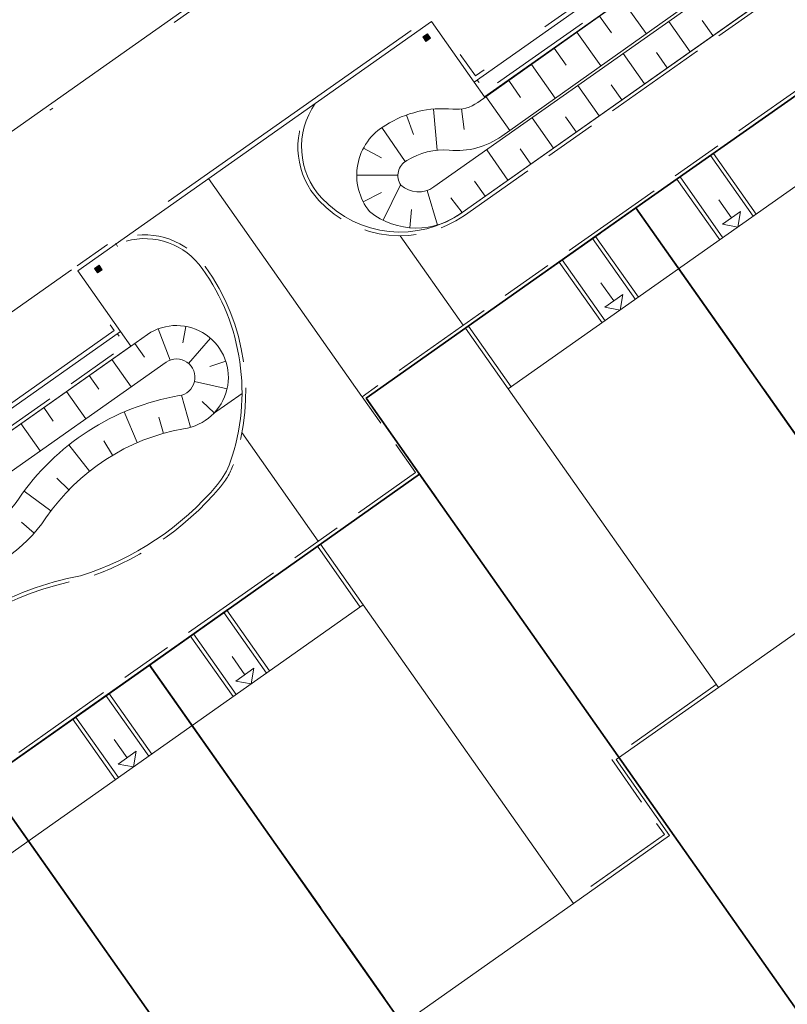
# Model space of a CAD drawing. Header units: metres. Extents: x 150385 to 171486, y 478588 to 485023.
# Tile 165 of 256: x 151227 to 151248, y 484059 to 484085. Entities that reach past the tile are written whole.
import ezdxf
from ezdxf.lldxf.tags import DXFTag

# ---------------------------------------------------------------- set-up
doc = ezdxf.new("R2010")
doc.units = ezdxf.units.M
for name, pattern in [('KAD', [12, 5, -1, 2, -1, 2, -1]), ('VH-GELEIDEBAND', [6, 2, -2, 0, -2]), ('VH-OPSLUITBAND_100X200', [16, 8, -2, 4, -2]), ('VH-OPSLUITBAND_120X250', [26, 16, -4, 2, -4])]:
    doc.linetypes.add(name, pattern=pattern)
for name, color, linetype, lineweight, true_color in [('B-WE-KG-GRENS_PERCEEL-GV', 150, 'KG-PERCEEL', 30, 0x007fff), ('N-GV-GR-ERFAFSCHEIDING_RASTERHEKWERK_HEDERA-G', 7, 'GR-HAAG1', 35, 0x3c602f), ('N-WE-GW-GRONDWERKLIJN-G', 7, 'Continuous', 30, 0x4d4d4d)]:
    doc.layers.add(name, color=color, linetype=linetype, lineweight=lineweight, true_color=true_color)
for name, color, linetype, lineweight in [('N-PV-OG-BEBOUWING_ENTREE-S', 7, 'Continuous', 18), ('N-PV-OG-KADASTRAAL_BEBOUWING-G', 7, 'Continuous', 35), ('N-WE-IE-MEUBILAIR_WEGMEUBILAIR_PAAL_OBJECT-S', 7, 'Continuous', 25), ('N-WE-VH-KANTOPSLUITING_ACHTERKANTBAND-G', 7, 'Continuous', 5), ('N-WE-VH-KANTOPSLUITING_GELEIDEBAND-ANTRACIET_40_120X250-G', 7, 'VH-GELEIDEBAND', 35), ('N-WE-VH-KANTOPSLUITING_OPSLUITBAND-ANTRACIET_100X200-G', 7, 'VH-OPSLUITBAND_100X200', 35), ('N-WE-VH-KANTOPSLUITING_OPSLUITBAND-ANTRACIET_120X250-G', 7, 'VH-OPSLUITBAND_120X250', 35), ('N-WE-VH-MATERIAALGRENS-G', 7, 'Continuous', 9), ('N-XX-KG-GRENS_PERCEEL-G', 252, 'KAD', 15)]:
    doc.layers.add(name, color=color, linetype=linetype, lineweight=lineweight)
doc.styles.get("Standard").update_dxf_attribs({"font": 'NLCS-ISO.ttf'})
doc.linetypes.add('GR-HAAG1', pattern='A,6,[176,NLCS.SHX,S=0.125,R=0,X=0,Y=0],-2', length=8)
tags = doc.linetypes.add('KG-PERCEEL', pattern='A,5.5,-2,["P",Standard,S=1.8,R=0,X=-0.5,Y=-0.9],-2,5.5,-2,[5,NLCS.shx,S=0.75,R=0,X=0,Y=0],-2', length=19).pattern_tags.tags
tags[6] = DXFTag(74, 10)

msp = doc.modelspace()

# ---------------------------------------------------------------- hatches: boundary and pattern name
at = {"layer": 'N-WE-IE-MEUBILAIR_WEGMEUBILAIR_PAAL_OBJECT-S', "lineweight": 5}
h = msp.add_hatch(color=7, dxfattribs=at)
h.dxf.hatch_style = 1
h.paths.add_polyline_path([(151238.164, 484084.75), (151238.081, 484084.869), (151238.204, 484084.955), (151238.287, 484084.836)])
h = msp.add_hatch(color=7, dxfattribs=at)
h.dxf.hatch_style = 1
h.paths.add_polyline_path([(151229.318, 484078.516), (151229.235, 484078.635), (151229.358, 484078.721), (151229.441, 484078.602)])

# ---------------------------------------------------------------- linework, layer by layer
at = {"layer": 'B-WE-KG-GRENS_PERCEEL-GV', "flags": 128}
for points in [[(151205.793, 484050.4), (151213.055, 484055.527), (151217.472, 484058.631), (151221.886, 484061.745), (151226.302, 484064.853), (151230.716, 484067.961), (151237.988, 484073.098), (151236.552, 484075.143), (151243.822, 484080.271), (151248.243, 484083.375), (151252.653, 484086.493), (151257.068, 484089.6), (151261.482, 484092.712), (151268.757, 484097.835), (151283.328, 484077.161), (151276.057, 484072.028), (151271.639, 484068.924), (151267.226, 484065.809), (151262.814, 484062.699), (151263.965, 484061.065), (151276.312, 484069.757), (151281.238, 484062.232), (151284.18, 484057.723), (151287.138, 484053.206), (151290.088, 484048.685), (151293.043, 484044.167), (151296.008, 484039.644), (151298.965, 484035.12), (151303.802, 484027.715), (151282.01, 484012.368), (151276.415, 484020.311), (151273.265, 484024.78), (151270.191, 484029.14), (151267.037, 484033.613), (151263.959, 484037.977), (151260.81, 484042.448), (151257.737, 484046.808), (151256.113, 484045.655), (151259.114, 484041.396), (151262.275, 484036.912), (151265.341, 484032.558), (151268.501, 484028.077), (151271.563, 484023.724), (151274.718, 484019.241), (151280.379, 484011.207), (151258.731, 483995.949), (151253.355, 484002.962), (151250.07, 484007.256), (151246.793, 484011.54), (151243.506, 484015.831), (151240.218, 484020.117), (151236.937, 484024.404), (151233.655, 484028.694), (151228.179, 484035.844), (151240.581, 484044.582), (151239.438, 484046.223), (151235.025, 484043.119), (151230.608, 484040.001), (151226.194, 484036.892), (151218.921, 484031.769)], [(151205.793, 484050.4), (151213.055, 484055.527), (151217.472, 484058.631), (151221.886, 484061.745), (151226.302, 484064.853), (151230.716, 484067.961), (151237.988, 484073.098), (151236.552, 484075.143), (151243.822, 484080.271), (151248.243, 484083.375), (151252.653, 484086.493), (151257.068, 484089.6), (151261.482, 484092.712), (151268.757, 484097.835), (151283.328, 484077.161), (151276.057, 484072.028), (151271.639, 484068.924), (151267.226, 484065.809), (151262.814, 484062.699), (151263.965, 484061.065), (151276.312, 484069.757), (151281.238, 484062.232), (151284.18, 484057.723), (151287.138, 484053.206), (151290.088, 484048.685), (151293.043, 484044.167), (151296.008, 484039.644), (151298.965, 484035.12), (151303.802, 484027.715), (151282.01, 484012.368), (151276.415, 484020.311), (151273.265, 484024.78), (151270.191, 484029.14), (151267.037, 484033.613), (151263.959, 484037.977), (151260.81, 484042.448), (151257.737, 484046.808), (151256.113, 484045.655), (151259.114, 484041.396), (151262.275, 484036.912), (151265.341, 484032.558), (151268.501, 484028.077), (151271.563, 484023.724), (151274.718, 484019.241), (151280.379, 484011.207), (151258.731, 483995.949), (151253.355, 484002.962), (151250.07, 484007.256), (151246.793, 484011.54), (151243.506, 484015.831), (151240.218, 484020.117), (151236.937, 484024.404), (151233.655, 484028.694), (151228.179, 484035.844), (151240.581, 484044.582), (151239.438, 484046.223), (151235.025, 484043.119), (151230.608, 484040.001), (151226.194, 484036.892), (151218.921, 484031.769)], [(151205.793, 484050.4), (151213.055, 484055.527), (151217.472, 484058.631), (151221.886, 484061.745), (151226.302, 484064.853), (151230.716, 484067.961), (151237.988, 484073.098), (151236.552, 484075.143), (151243.822, 484080.271), (151248.243, 484083.375), (151252.653, 484086.493), (151257.068, 484089.6), (151261.482, 484092.712), (151268.757, 484097.835), (151283.328, 484077.161), (151276.057, 484072.028), (151271.639, 484068.924), (151267.226, 484065.809), (151262.814, 484062.699), (151263.965, 484061.065), (151276.312, 484069.757), (151281.238, 484062.232), (151284.18, 484057.723), (151287.138, 484053.206), (151290.088, 484048.685), (151293.043, 484044.167), (151296.008, 484039.644), (151298.965, 484035.12), (151303.802, 484027.715), (151282.01, 484012.368), (151276.415, 484020.311), (151273.265, 484024.78), (151270.191, 484029.14), (151267.037, 484033.613), (151263.959, 484037.977), (151260.81, 484042.448), (151257.737, 484046.808), (151256.113, 484045.655), (151259.114, 484041.396), (151262.275, 484036.912), (151265.341, 484032.558), (151268.501, 484028.077), (151271.563, 484023.724), (151274.718, 484019.241), (151280.379, 484011.207), (151258.731, 483995.949), (151253.355, 484002.962), (151250.07, 484007.256), (151246.793, 484011.54), (151243.506, 484015.831), (151240.218, 484020.117), (151236.937, 484024.404), (151233.655, 484028.694), (151228.179, 484035.844), (151240.581, 484044.582), (151239.438, 484046.223), (151235.025, 484043.119), (151230.608, 484040.001), (151226.194, 484036.892), (151218.921, 484031.769)], [(151205.793, 484050.4), (151213.055, 484055.527), (151217.472, 484058.631), (151221.886, 484061.745), (151226.302, 484064.853), (151230.716, 484067.961), (151237.988, 484073.098), (151236.552, 484075.143), (151243.822, 484080.271), (151248.243, 484083.375), (151252.653, 484086.493), (151257.068, 484089.6), (151261.482, 484092.712), (151268.757, 484097.835), (151283.328, 484077.161), (151276.057, 484072.028), (151271.639, 484068.924), (151267.226, 484065.809), (151262.814, 484062.699), (151263.965, 484061.065), (151276.312, 484069.757), (151281.238, 484062.232), (151284.18, 484057.723), (151287.138, 484053.206), (151290.088, 484048.685), (151293.043, 484044.167), (151296.008, 484039.644), (151298.965, 484035.12), (151303.802, 484027.715), (151282.01, 484012.368), (151276.415, 484020.311), (151273.265, 484024.78), (151270.191, 484029.14), (151267.037, 484033.613), (151263.959, 484037.977), (151260.81, 484042.448), (151257.737, 484046.808), (151256.113, 484045.655), (151259.114, 484041.396), (151262.275, 484036.912), (151265.341, 484032.558), (151268.501, 484028.077), (151271.563, 484023.724), (151274.718, 484019.241), (151280.379, 484011.207), (151258.731, 483995.949), (151253.355, 484002.962), (151250.07, 484007.256), (151246.793, 484011.54), (151243.506, 484015.831), (151240.218, 484020.117), (151236.937, 484024.404), (151233.655, 484028.694), (151228.179, 484035.844), (151240.581, 484044.582), (151239.438, 484046.223), (151235.025, 484043.119), (151230.608, 484040.001), (151226.194, 484036.892), (151218.921, 484031.769)], [(151205.793, 484050.4), (151213.055, 484055.527), (151217.472, 484058.631), (151221.886, 484061.745), (151226.302, 484064.853), (151230.716, 484067.961), (151237.988, 484073.098), (151236.552, 484075.143), (151243.822, 484080.271), (151248.243, 484083.375), (151252.653, 484086.493), (151257.068, 484089.6), (151261.482, 484092.712), (151268.757, 484097.835), (151283.328, 484077.161), (151276.057, 484072.028), (151271.639, 484068.924), (151267.226, 484065.809), (151262.814, 484062.699), (151263.965, 484061.065), (151276.312, 484069.757), (151281.238, 484062.232), (151284.18, 484057.723), (151287.138, 484053.206), (151290.088, 484048.685), (151293.043, 484044.167), (151296.008, 484039.644), (151298.965, 484035.12), (151303.802, 484027.715), (151282.01, 484012.368), (151276.415, 484020.311), (151273.265, 484024.78), (151270.191, 484029.14), (151267.037, 484033.613), (151263.959, 484037.977), (151260.81, 484042.448), (151257.737, 484046.808), (151256.113, 484045.655), (151259.114, 484041.396), (151262.275, 484036.912), (151265.341, 484032.558), (151268.501, 484028.077), (151271.563, 484023.724), (151274.718, 484019.241), (151280.379, 484011.207), (151258.731, 483995.949), (151253.355, 484002.962), (151250.07, 484007.256), (151246.793, 484011.54), (151243.506, 484015.831), (151240.218, 484020.117), (151236.937, 484024.404), (151233.655, 484028.694), (151228.179, 484035.844), (151240.581, 484044.582), (151239.438, 484046.223), (151235.025, 484043.119), (151230.608, 484040.001), (151226.194, 484036.892), (151218.921, 484031.769)], [(151248.243, 484083.375), (151243.822, 484080.271), (151259.551, 484057.956), (151263.965, 484061.065), (151262.814, 484062.699)], [(151248.243, 484083.375), (151243.822, 484080.271), (151259.551, 484057.956), (151263.965, 484061.065), (151262.814, 484062.699)], [(151248.243, 484083.375), (151243.822, 484080.271), (151259.551, 484057.956), (151263.965, 484061.065), (151262.814, 484062.699)], [(151248.243, 484083.375), (151243.822, 484080.271), (151259.551, 484057.956), (151263.965, 484061.065), (151262.814, 484062.699)], [(151248.243, 484083.375), (151243.822, 484080.271), (151259.551, 484057.956), (151263.965, 484061.065), (151262.814, 484062.699)], [(151243.822, 484080.271), (151236.552, 484075.143), (151237.988, 484073.098), (151252.269, 484052.835), (151259.551, 484057.956)], [(151243.822, 484080.271), (151236.552, 484075.143), (151237.988, 484073.098), (151252.269, 484052.835), (151259.551, 484057.956)], [(151243.822, 484080.271), (151236.552, 484075.143), (151237.988, 484073.098), (151252.269, 484052.835), (151259.551, 484057.956)], [(151243.822, 484080.271), (151236.552, 484075.143), (151237.988, 484073.098), (151252.269, 484052.835), (151259.551, 484057.956)], [(151243.822, 484080.271), (151236.552, 484075.143), (151237.988, 484073.098), (151252.269, 484052.835), (151259.551, 484057.956)], [(151237.988, 484073.098), (151230.716, 484067.961), (151244.999, 484047.703), (151251.449, 484052.25), (151252.269, 484052.835)], [(151237.988, 484073.098), (151230.716, 484067.961), (151244.999, 484047.703), (151251.449, 484052.25), (151252.269, 484052.835)], [(151237.988, 484073.098), (151230.716, 484067.961), (151244.999, 484047.703), (151251.449, 484052.25), (151252.269, 484052.835)], [(151237.988, 484073.098), (151230.716, 484067.961), (151244.999, 484047.703), (151251.449, 484052.25), (151252.269, 484052.835)], [(151237.988, 484073.098), (151230.716, 484067.961), (151244.999, 484047.703), (151251.449, 484052.25), (151252.269, 484052.835)], [(151230.716, 484067.961), (151226.302, 484064.853), (151239.438, 484046.223), (151240.581, 484044.582), (151244.999, 484047.703)], [(151230.716, 484067.961), (151226.302, 484064.853), (151239.438, 484046.223), (151240.581, 484044.582), (151244.999, 484047.703)], [(151230.716, 484067.961), (151226.302, 484064.853), (151239.438, 484046.223), (151240.581, 484044.582), (151244.999, 484047.703)], [(151230.716, 484067.961), (151226.302, 484064.853), (151239.438, 484046.223), (151240.581, 484044.582), (151244.999, 484047.703)], [(151230.716, 484067.961), (151226.302, 484064.853), (151239.438, 484046.223), (151240.581, 484044.582), (151244.999, 484047.703)], [(151226.302, 484064.853), (151221.886, 484061.745), (151235.025, 484043.119), (151239.438, 484046.223)], [(151226.302, 484064.853), (151221.886, 484061.745), (151235.025, 484043.119), (151239.438, 484046.223)], [(151226.302, 484064.853), (151221.886, 484061.745), (151235.025, 484043.119), (151239.438, 484046.223)], [(151226.302, 484064.853), (151221.886, 484061.745), (151235.025, 484043.119), (151239.438, 484046.223)], [(151226.302, 484064.853), (151221.886, 484061.745), (151235.025, 484043.119), (151239.438, 484046.223)]]:
    msp.add_lwpolyline(points, close=True, dxfattribs=at)
at = {"layer": 'N-GV-GR-ERFAFSCHEIDING_RASTERHEKWERK_HEDERA-G', "color": 7, "lineweight": 5, "ltscale": 0.5, "flags": 128}
msp.add_lwpolyline([(151257.104, 484056.228), (151252.283, 484052.827), (151243.372, 484065.473)], dxfattribs=at)
at = {"layer": 'N-PV-OG-BEBOUWING_ENTREE-S', "color": 7, "lineweight": 5}
for p, q in [((151246.397, 484079.998), (151246.052, 484080.488)), ((151246.643, 484080.17), (151246.57, 484079.752)), ((151246.57, 484079.752), (151246.152, 484079.825)), ((151243.226, 484077.763), (151242.88, 484078.253)), ((151243.471, 484077.935), (151243.399, 484077.517)), ((151243.399, 484077.517), (151242.981, 484077.59)), ((151233.287, 484067.701), (151232.942, 484068.191)), ((151233.533, 484067.873), (151233.46, 484067.455)), ((151233.46, 484067.455), (151233.042, 484067.528)), ((151230.116, 484065.466), (151229.77, 484065.956)), ((151230.361, 484065.638), (151230.289, 484065.22)), ((151230.289, 484065.22), (151229.871, 484065.293))]:
    msp.add_line(p, q, dxfattribs=at)
at = {"layer": 'N-PV-OG-BEBOUWING_ENTREE-S', "color": 7, "lineweight": 5, "flags": 128}
for points in [[(151246.152, 484079.825), (151246.643, 484080.17)], [(151242.981, 484077.59), (151243.471, 484077.935)], [(151233.042, 484067.528), (151233.533, 484067.873)], [(151229.871, 484065.293), (151230.361, 484065.638)]]:
    msp.add_lwpolyline(points, dxfattribs=at)
at = {"layer": 'N-PV-OG-KADASTRAAL_BEBOUWING-G', "color": 7, "lineweight": 5}
for points in [[(151246.045, 484067.356), (151272.905, 484086.285), (151267.243, 484094.32), (151240.382, 484075.392)], [(151215.278, 484042.617), (151242.139, 484061.546), (151236.476, 484069.581), (151209.616, 484050.652)]]:
    msp.add_lwpolyline(points, close=True, dxfattribs=at)
at = {"layer": 'N-WE-GW-GRONDWERKLIJN-G', "color": 7, "lineweight": 5}
for p, q in [((151243.452, 484085.865), (151244.097, 484084.957)), ((151242.841, 484085.431), (151243.163, 484084.977)), ((151245.28, 484084.47), (151244.705, 484085.286)), ((151245.893, 484084.903), (151245.606, 484085.31)), ((151242.229, 484084.998), (151242.873, 484084.089)), ((151241.617, 484084.564), (151241.939, 484084.109)), ((151244.054, 484083.606), (151243.479, 484084.422)), ((151244.667, 484084.038), (151244.379, 484084.446)), ((151241.005, 484084.13), (151241.65, 484083.221)), ((151240.394, 484083.696), (151240.716, 484083.242)), ((151242.827, 484082.742), (151242.253, 484083.558)), ((151243.441, 484083.174), (151243.153, 484083.582)), ((151239.782, 484083.262), (151240.426, 484082.354)), ((151238.371, 484082.927), (151238.466, 484081.819)), ((151239.12, 484082.93), (151239.196, 484082.379)), ((151237.64, 484082.767), (151237.828, 484082.243)), ((151241.601, 484081.878), (151241.027, 484082.694)), ((151242.214, 484082.31), (151241.927, 484082.718)), ((151236.974, 484082.428), (151237.606, 484081.511)), ((151236.48, 484081.873), (151236.972, 484081.613)), ((151240.375, 484081.014), (151239.801, 484081.83)), ((151240.988, 484081.446), (151240.701, 484081.854)), ((151236.3, 484081.152), (151237.408, 484081.148)), ((151239.762, 484080.582), (151239.475, 484080.99)), ((151237.013, 484079.934), (151237.483, 484080.884)), ((151238.473, 484079.805), (151238.202, 484080.735)), ((151236.474, 484080.43), (151236.964, 484080.684)), ((151239.138, 484080.142), (151238.834, 484080.538)), ((151237.731, 484079.732), (151237.774, 484080.221)), ((151230.955, 484077.012), (151231.271, 484076.169)), ((151231.694, 484077.078), (151231.613, 484076.636)), ((151232.362, 484076.758), (151231.771, 484076.079)), ((151230.32, 484076.619), (151230.579, 484076.251)), ((151229.707, 484076.187), (151230.225, 484075.451)), ((151231.168, 484076.116), (151231.168, 484076.116)), ((151232.772, 484076.14), (151232.344, 484076)), ((151229.094, 484075.755), (151229.353, 484075.387)), ((151232.808, 484075.4), (151231.929, 484075.596)), ((151228.481, 484075.323), (151228.999, 484074.587)), ((151231.827, 484074.362), (151231.581, 484075.227)), ((151227.868, 484074.891), (151228.127, 484074.523)), ((151232.46, 484074.746), (151232.133, 484075.055)), ((151230.389, 484073.947), (151230.034, 484074.774)), ((151231.095, 484074.197), (151230.973, 484074.63)), ((151227.254, 484074.459), (151227.773, 484073.723)), ((151229.104, 484073.181), (151228.546, 484073.888)), ((151229.721, 484073.607), (151229.491, 484073.993)), ((151228.548, 484072.679), (151228.225, 484072.993)), ((151228.062, 484072.108), (151227.34, 484072.645)), ((151227.609, 484071.511), (151227.272, 484071.809))]:
    msp.add_line(p, q, dxfattribs=at)
at = {"layer": 'N-WE-GW-GRONDWERKLIJN-G', "color": 7, "lineweight": 5, "flags": 128}
for points in [[(151239.143, 484080.146, -0.346156), (151236.647, 484080.167, -0.461378), (151237.081, 484082.496, -0.164548), (151238.889, 484082.925, 0.179389), (151239.561, 484083.105), (151249.006, 484089.805, -1.041727), (151250.283, 484087.996), (151239.143, 484080.146)], [(151220.685, 484067.98, 0.510386), (151222.467, 484068.005, -0.21847), (151225.399, 484070.213, 0.191377), (151227.929, 484071.921, -0.201266), (151231.636, 484074.321, 1.259441), (151230.664, 484076.861), (151221.041, 484070.079, 0.416439), (151220.685, 484067.98)]]:
    msp.add_lwpolyline(points, format="xyb", dxfattribs=at)
for points in [[(151249.649, 484088.895, -0.998142), (151249.708, 484088.811), (151238.381, 484080.829, -0.355125), (151237.485, 484080.881, -0.44476), (151237.652, 484081.539, -0.168035), (151238.795, 484081.818, 0.179389), (151240.205, 484082.197)], [(151231.168, 484076.116), (151221.59, 484069.366, 1.133835), (151222.007, 484068.967, -0.187546), (151225.206, 484071.092, 0.191377), (151227.185, 484072.428, -0.202829), (151231.513, 484075.213, 1.259441)]]:
    msp.add_lwpolyline(points, format="xyb", close=True, dxfattribs=at)
at = {"layer": 'N-WE-IE-MEUBILAIR_WEGMEUBILAIR_PAAL_OBJECT-S', "color": 7, "lineweight": 5}
for points in [[(151238.164, 484084.75), (151238.081, 484084.869), (151238.204, 484084.955), (151238.287, 484084.836)], [(151229.318, 484078.516), (151229.235, 484078.635), (151229.358, 484078.721), (151229.441, 484078.602)]]:
    msp.add_lwpolyline(points, close=True, dxfattribs=at)
at = {"layer": 'N-WE-VH-KANTOPSLUITING_ACHTERKANTBAND-G', "color": 7, "lineweight": 5}
msp.add_line((151229.814, 484079.32), (151229.853, 484079.228), dxfattribs=at)
at = {"layer": 'N-WE-VH-KANTOPSLUITING_ACHTERKANTBAND-G', "color": 7, "lineweight": 5, "flags": 128}
msp.add_lwpolyline([(151227.507, 484086.049), (151258.647, 484107.994), (151260.237, 484105.738), (151229.097, 484083.793), (151203.487, 484065.746), (151201.897, 484068.002)], close=True, dxfattribs=at)
for points in [[(151207.669, 484061.244), (151217.675, 484068.294), (151216.523, 484069.929), (151218.779, 484071.519), (151219.931, 484069.884), (151229.936, 484076.935), (151228.784, 484078.57), (151238.315, 484085.286), (151239.467, 484083.651), (151249.473, 484090.702), (151248.32, 484092.337), (151250.577, 484093.927), (151251.729, 484092.292), (151261.734, 484099.343), (151260.582, 484100.977), (151266.056, 484104.836)], [(151239.308, 484077.082), (151268.764, 484097.839), (151283.395, 484077.077)], [(151247.061, 484080.098), (151245.909, 484081.733)], [(151246.08, 484079.407), (151244.928, 484081.042)], [(151243.889, 484077.863), (151242.737, 484079.498)], [(151242.908, 484077.172), (151241.756, 484078.807)], [(151240.464, 484075.449), (151239.312, 484077.084)], [(151235.271, 484071.178), (151208.325, 484052.189), (151205.709, 484050.346)], [(151236.395, 484069.523), (151235.242, 484071.158)], [(151233.951, 484067.801), (151232.799, 484069.436)], [(151232.97, 484067.11), (151231.818, 484068.745)], [(151230.779, 484065.566), (151229.627, 484067.201)], [(151246.045, 484067.356), (151243.29, 484065.415), (151244.73, 484063.372), (151242.139, 484061.546)], [(151229.798, 484064.875), (151228.646, 484066.509)]]:
    msp.add_lwpolyline(points, dxfattribs=at)
for points in [[(151261.119, 484101.356, -0.293858), (151263.026, 484100.59), (151263.632, 484099.736, -0.415215), (151263.177, 484097.083), (151239.143, 484080.146, -0.374582), (151235.353, 484080.538, -0.353287), (151235.183, 484083.079)], [(151251.266, 484088.689, 0.124087), (151251.012, 484089.351), (151250.948, 484089.442, 0.414211), (151248.997, 484089.78), (151239.743, 484083.259), (151239.467, 484083.651)], [(151205.734, 484062.317), (151206.308, 484061.502, -0.415005), (151206.041, 484059.967), (151205.481, 484059.575, 0.415911), (151205.022, 484056.92), (151205.759, 484055.88, 0.586337), (151209.057, 484056.232, -0.266071), (151212.309, 484058.688, 0.220086), (151214.372, 484059.981, -0.15182), (151218.074, 484063.049, 0.126122), (151224.003, 484067.476, -0.18001), (151228.859, 484070.362, 0.143381), (151232.554, 484072.823, 0.091188), (151232.893, 484073.421, 0.243801), (151232.139, 484078.634, 0.315603), (151230.087, 484079.373, 0.315603)], [(151222.334, 484065.72, 0.14845), (151220.975, 484067.676, -0.501372), (151221.041, 484070.079), (151230.212, 484076.543), (151229.936, 484076.935)]]:
    msp.add_lwpolyline(points, format="xyb", dxfattribs=at)
at = {"layer": 'N-WE-VH-KANTOPSLUITING_GELEIDEBAND-ANTRACIET_40_120X250-G', "color": 7, "lineweight": 5, "ltscale": 2, "flags": 128}
msp.add_lwpolyline([(151227.536, 484086.217), (151258.676, 484108.161), (151260.404, 484105.709), (151229.264, 484083.764), (151203.458, 484065.579), (151201.73, 484068.031)], close=True, dxfattribs=at)
at = {"layer": 'N-WE-VH-KANTOPSLUITING_OPSLUITBAND-ANTRACIET_100X200-G', "color": 7, "lineweight": 5, "ltscale": 0.35, "flags": 128}
for points in [[(151261.297, 484101.482, -0.266932), (151263.108, 484100.648), (151263.714, 484099.794, -0.415215), (151263.235, 484097.001), (151239.201, 484080.064, -0.374582), (151235.28, 484080.469, -0.328696), (151234.992, 484082.944)], [(151251.358, 484088.754, 0.11536), (151251.094, 484089.408), (151251.029, 484089.5, 0.414211), (151248.939, 484089.862), (151239.768, 484083.399), (151239.549, 484083.709)], [(151205.652, 484062.259), (151206.227, 484061.444, -0.415005), (151205.983, 484060.049), (151205.424, 484059.657, 0.415911), (151204.94, 484056.862), (151205.678, 484055.822, 0.586337), (151209.149, 484056.193, -0.266071), (151212.321, 484058.589, 0.220086), (151214.456, 484059.927, -0.15182), (151218.112, 484062.956, 0.126122), (151224.081, 484067.413, -0.180207), (151228.883, 484070.265, 0.143579), (151232.631, 484072.759, 0.091188), (151232.988, 484073.388, 0.243783), (151232.221, 484078.692, 0.315546), (151230.061, 484079.47)], [(151222.253, 484065.648, -0.007138), (151222.244, 484065.675, 0.149421), (151220.913, 484067.598, -0.501372), (151220.983, 484070.161), (151230.073, 484076.567), (151229.854, 484076.877)]]:
    msp.add_lwpolyline(points, format="xyb", dxfattribs=at)
for points in [[(151199.728, 484046.254), (151237.883, 484073.141), (151236.443, 484075.185), (151268.788, 484097.979), (151283.477, 484077.134)], [(151246.979, 484080.04), (151245.827, 484081.675)], [(151246.161, 484079.464), (151245.009, 484081.099)], [(151243.807, 484077.805), (151242.655, 484079.44)], [(151242.99, 484077.229), (151241.838, 484078.864)], [(151240.382, 484075.392), (151239.23, 484077.026)], [(151236.476, 484069.581), (151235.324, 484071.216)], [(151233.869, 484067.743), (151232.717, 484069.378)], [(151233.052, 484067.167), (151231.899, 484068.802)], [(151245.987, 484067.438), (151243.151, 484065.439), (151244.591, 484063.396), (151242.081, 484061.627)], [(151230.697, 484065.508), (151229.545, 484067.143)], [(151229.88, 484064.932), (151228.728, 484066.567)]]:
    msp.add_lwpolyline(points, dxfattribs=at)
at = {"layer": 'N-WE-VH-KANTOPSLUITING_OPSLUITBAND-ANTRACIET_120X250-G', "color": 7, "lineweight": 5, "ltscale": 0.5, "flags": 128}
msp.add_lwpolyline([(151274.294, 484103.01), (151274.083, 484103.31, 0.398812), (151265.987, 484104.934), (151260.415, 484101.006), (151261.567, 484099.372), (151251.758, 484092.459), (151250.605, 484094.094), (151248.153, 484092.366), (151249.305, 484090.731), (151239.496, 484083.818), (151238.344, 484085.454), (151228.617, 484078.599), (151229.769, 484076.964), (151219.96, 484070.051), (151218.808, 484071.686), (151216.355, 484069.958), (151217.507, 484068.323), (151207.698, 484061.411), (151206.551, 484063.039), (151204.16, 484061.354, 0.185018), (151201.95, 484057.673, -0.124916), (151199.929, 484053.188, 0.333704), (151199.73, 484045.984, 0.413441), (151200.426, 484045.864), (151202.919, 484047.621)], format="xyb", dxfattribs=at)
at = {"layer": 'N-WE-VH-MATERIAALGRENS-G', "color": 7, "lineweight": 5, "flags": 128}
for points in [[(151232.311, 484081.057), (151236.441, 484075.186)], [(151239.172, 484077.108), (151237.475, 484079.517)], [(151228.616, 484078.599), (151218.807, 484071.687)], [(151232.446, 484074.731), (151233.211, 484075.269)], [(151235.266, 484071.298), (151233.209, 484074.217)]]:
    msp.add_lwpolyline(points, dxfattribs=at)
at = {"layer": 'N-XX-KG-GRENS_PERCEEL-G', "color": 7, "lineweight": 5, "flags": 128}
for points in [[(151252.28, 484052.831), (151236.557, 484075.143), (151268.763, 484097.839), (151283.337, 484077.158), (151262.819, 484062.699), (151263.973, 484061.065)], [(151243.832, 484080.27), (151259.558, 484057.954)], [(151240.594, 484044.59), (151240.594, 484044.59), (151239.442, 484046.225), (151218.925, 484031.766), (151205.791, 484050.403), (151237.997, 484073.099)], [(151230.722, 484067.973), (151245.008, 484047.7)], [(151226.308, 484064.862), (151239.442, 484046.225)]]:
    msp.add_lwpolyline(points, dxfattribs=at)

doc.saveas('drawing.dxf')
